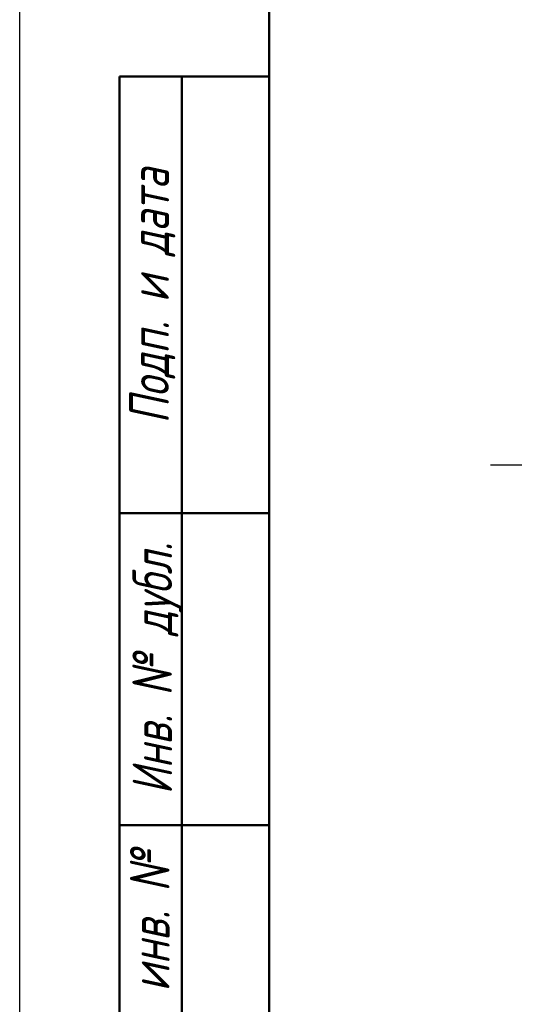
# Model space of a CAD drawing. Header units: millimetres. Extents: x -786 to 1941, y -69 to 356.
# Tile 3 of 19: x 0 to 40, y 76 to 155. Entities that reach past the tile are written whole.
import ezdxf
from ezdxf.enums import TextEntityAlignment as Align

# ---------------------------------------------------------------- set-up
doc = ezdxf.new("R2010")
doc.units = ezdxf.units.MM
doc.linetypes.add('CHAIN', pattern=[0.7087, 0.4724, -0.0591, 0.1181, -0.0591])
for name, color, linetype, lineweight in [('Кромка (ГОСТ)', 7, 'Continuous', 50), ('Обозначение (ГОСТ)', 7, 'Continuous', 25), ('Осевая линия (ГОСТ)', 7, 'Continuous', 25), ('Эскизная геометрия (ГОСТ)', 7, 'Continuous', 50)]:
    doc.layers.add(name, color=color, linetype=linetype, lineweight=lineweight)
doc.styles.get("Standard").update_dxf_attribs({"font": 'GOST Common Italic.ttf'})
doc.styles.add('Альтернативный текст (ГОСТ)', font='txt', dxfattribs={"width": 0.8})

# ---------------------------------------------------------------- blocks, each defined once
blk = doc.blocks.new('ГОСТ - Доп. графы 1')
at = {"layer": 'Эскизная геометрия (ГОСТ)'}
for p, q in [((-12, 0), (-12, 145)), ((-12, 145), (0, 145)), ((-7, 145), (-7, 0)), ((-12, 110), (-7, 110)), ((-7, 110), (0, 110)), ((-12, 85), (-7, 85)), ((-7, 85), (0, 85))]:
    blk.add_line(p, q, dxfattribs=at)
at = {"layer": 'Обозначение (ГОСТ)', "char_height": 3.17, "attachment_point": 5, "rotation": 90, "style": 'Альтернативный текст (ГОСТ)'}
for s, insert, width in [('\\fGOST Common|b0|i1;\\H3.1700;Подп. и дата', (-9.373, 127.414), 34.76787), ('\\fGOST Common|b0|i1;\\H3.1700;Инв. № дубл.', (-8.947, 97.547), 24.84382), ('\\fGOST Common|b0|i1;\\H3.1700;Взам. инв. №', (-9.575, 72.532), 24.86686)]:
    blk.add_mtext(s, dxfattribs=dict(at, insert=insert, width=width))
at = {"layer": 'Обозначение (ГОСТ)', "lineweight": 30, "width": 0.8, "flags": 17}
for tag, p in [('Подп._и_дата_2', (-3.532, 127.511)), ('Инв._номер_дубликата', (-3.406, 97.466)), ('Взамен_инв._номера', (-3.46, 72.529)), ('Подп._и_дата_1', (-3.422, 42.352)), ('ИНВЕНТАРНЫЙ_НОМЕР', (-3.329, 12.683))]:
    blk.add_attdef(tag, text='', height=3.17, rotation=90, dxfattribs=at).set_placement(p, align=Align.MIDDLE_CENTER)
blk = doc.blocks.new('Рамки ГОСТ_ граница 297x210')
at = {"layer": 'Кромка (ГОСТ)', "lineweight": 25}
blk.add_line((0, 0), (0, 297), dxfattribs=at)
at = {"layer": 'Кромка (ГОСТ)'}
blk.add_line((20, 292), (20, 5), dxfattribs=at)

msp = doc.modelspace()

# ---------------------------------------------------------------- linework, layer by layer
at = {"layer": 'Осевая линия (ГОСТ)', "linetype": 'CHAIN', "ltscale": 11.993792}
msp.add_line((37.731, 118.87), (70.731, 118.87), dxfattribs=at)

# ---------------------------------------------------------------- block references
for name, p in [('Рамки ГОСТ_ граница 297x210', (0, 0)), ('ГОСТ - Доп. графы 1', (20, 5))]:
    msp.add_blockref(name, p)

doc.saveas('drawing.dxf')
